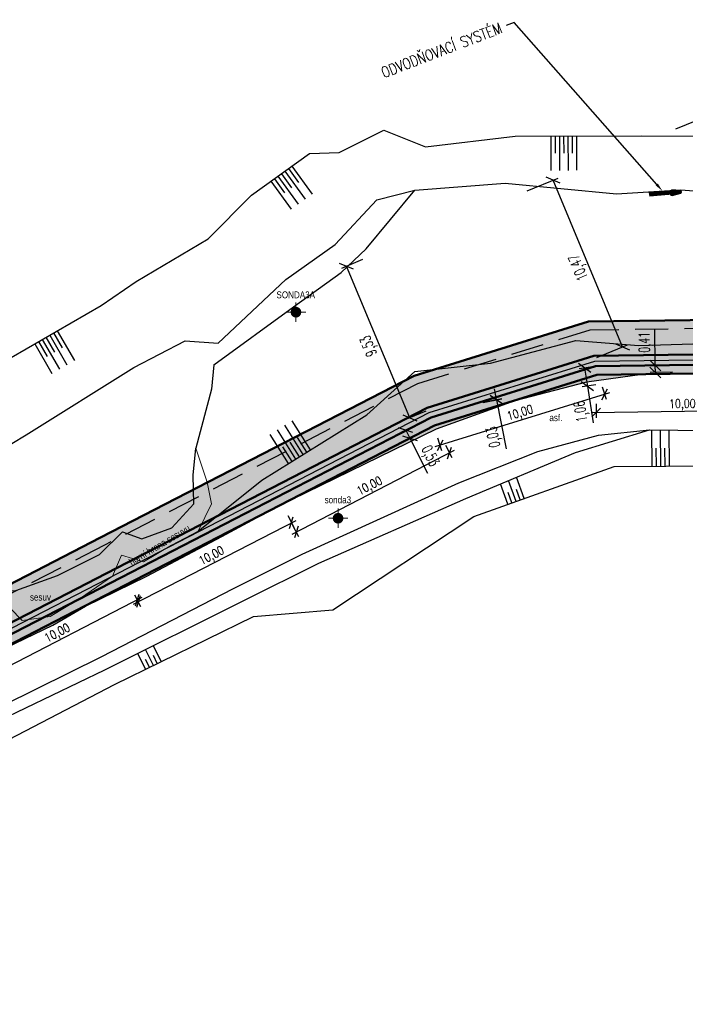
# Model space of a CAD drawing. Header units: metres. Extents: x -912764 to -454925, y -2226138 to -1112338.
# Tile 10 of 256: x -456674 to -456635, y -1112917 to -1112860. Entities that reach past the tile are written whole.
import ezdxf
from ezdxf import colors
from ezdxf.entities.mleader import LeaderData, LeaderLine
from ezdxf.enums import TextEntityAlignment as Align
from ezdxf.math import Vec2, Vec3

# ---------------------------------------------------------------- set-up
doc = ezdxf.new("R2010")
doc.units = ezdxf.units.M
for name, pattern in [('DGN Style 2', [1000, 600, -400]), ('ČÁRKOVANÁ', [19.05, 12.7, -6.35]), ('ČÁRKOVANÁ2', [9.525, 6.35, -3.175])]:
    doc.linetypes.add(name, pattern=pattern)
doc.layers.add('!řezy tenká', color=1, linetype='Continuous')
for name, color, linetype, lineweight in [('_NOVÝ STAV', 1, 'Continuous', 30), ('_NOVÝ STAV - POPISKY', 1, 'Continuous', 30), ('_NOVÝ STAV - POPISKY KATASTR', 7, 'Continuous', 30), ('Komunikace', 7, 'Continuous', 0), ('Mapove_znacky', 7, 'Continuous', 0), ('Popisy', 7, 'Continuous', 0), ('Terenni_hrany', 7, 'Continuous', 0), ('Terenni_srafy', 7, 'Continuous', 0), ('VO', 7, 'Continuous', 0)]:
    doc.layers.add(name, color=color, linetype=linetype, lineweight=lineweight)
doc.styles.add('Romans-Uzke', font='romans.shx', dxfattribs={"width": 0.6, "height": 2.5})
doc.styles.add('Romans2mm', font='romans.shx', dxfattribs={"width": 0.8, "height": 2})
doc.styles.get("Standard").update_dxf_attribs({"font": 'simplex.shx', "width": 0.9})
doc.styles.add('StandardUzky', font='simplex.shx', dxfattribs={"width": 0.65})
doc.styles.add('Style-cs_Working', font='cs_Working.shx')
doc.linetypes.add('PLOTSVODL', pattern='A,5,[101,civil.shx,S=1,R=0,X=0,Y=0],5', length=10)
doc.dimstyles.new('ISO-25', dxfattribs={"dimtxt": 2.5, "dimasz": 2.5, "dimexe": 1.25, "dimexo": 0.625, "dimtad": 1, "dimtxsty": 'Standard', "dimcen": 2.5, "dimadec": 0, "dimazin": 0, "dimtfac": 1, "dimtmove": 0, "dimatfit": 3, "dimfxl": 1, "dimarcsym": 0})
doc.dimstyles.new('Koty2mm CS', dxfattribs={"dimtxt": 2, "dimasz": 2, "dimexe": 1.2, "dimexo": 5, "dimgap": 0.3, "dimtad": 1, "dimzin": 0, "dimtxsty": 'Romans2mm', "dimblk": 'OBLIQUE', "dimcen": 2, "dimdle": 1.2, "dimclrd": 256, "dimclre": 256, "dimclrt": 256, "dimadec": 0, "dimazin": 0, "dimtfac": 1, "dimtofl": 0, "dimtmove": 0, "dimatfit": 3, "dimfxl": 2, "dimfxlon": 1, "dimtolj": 1, "dimtzin": 0, "dimlwd": -1, "dimlwe": -1, "dimarcsym": 0})
doc.dimstyles.new('RomansPolomer', dxfattribs={"dimtxt": 2, "dimasz": 2, "dimexe": 1, "dimexo": 2, "dimgap": 1, "dimtad": 1, "dimzin": 1, "dimtxsty": 'Romans-Uzke', "dimcen": 0, "dimadec": 0, "dimazin": 0, "dimtfac": 1, "dimtofl": 0, "dimtmove": 0, "dimatfit": 3, "dimfxl": 3, "dimfxlon": 1, "dimarcsym": 0})

# ---------------------------------------------------------------- blocks, each defined once
blk = doc.blocks.new('7.090')
at = {"layer": 'Mapove_znacky', "linetype": 'Continuous', "lineweight": 0}
h = blk.add_hatch(color=7, dxfattribs=at)
edge = h.paths.add_edge_path()
edge.add_arc((0, 0), 1.25, 0, 360)
at = {"layer": 'Mapove_znacky', "color": 7, "linetype": 'Continuous', "lineweight": 0}
for p, q in [((-2.25, 0), (2.25, 0)), ((0, -2.25), (0, 2.25))]:
    blk.add_line(p, q, dxfattribs=at)
blk = doc.blocks.new('_Oblique')
at = {"color": 0, "linetype": 'ByBlock', "lineweight": -2}
blk.add_line((-0.5, -0.5), (0.5, 0.5), dxfattribs=at)
blk = doc.blocks.new('*D248')
at = {"layer": '_NOVÝ STAV - POPISKY', "transparency": 16777216}
for p, q in [((-456640.637, -1112882.267), (-456640.626, -1112883.067)), ((-456630.638, -1112882.128), (-456630.627, -1112882.927)), ((-456640.93, -1112882.771), (-456630.331, -1112882.623))]:
    blk.add_line(p, q, dxfattribs=at)
at = {"layer": 'Defpoints', "color": 0, "transparency": 16777216}
for p in [(-456630.668, -1112879.948), (-456640.667, -1112880.088), (-456630.631, -1112882.628)]:
    blk.add_point(p, dxfattribs=at)
at = {"layer": '_NOVÝ STAV - POPISKY', "transparency": 16777216, "xscale": 0.5, "yscale": 0.5, "zscale": 0.5}
for p, rotation in [((-456640.63, -1112882.767), 180.7980985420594), ((-456630.631, -1112882.628), 0.7980985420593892)]:
    blk.add_blockref('_Oblique', p, dxfattribs=dict(at, rotation=rotation))
at = {"layer": '_NOVÝ STAV - POPISKY', "transparency": 16777216, "insert": (-456635.635, -1112882.325), "char_height": 0.5, "attachment_point": 5, "rotation": 0.7981, "style": 'Romans2mm'}
blk.add_mtext('\\A1;10,00', dxfattribs=at)
blk = doc.blocks.new('*D246')
at = {"layer": '_NOVÝ STAV - POPISKY', "transparency": 16777216}
for p, q in [((-456639.86, -1112881.621), (-456649.983, -1112884.765)), ((-456640.281, -1112881.276), (-456640.057, -1112881.996)), ((-456649.831, -1112884.243), (-456649.607, -1112884.963))]:
    blk.add_line(p, q, dxfattribs=at)
at = {"layer": 'Defpoints', "color": 0, "transparency": 16777216}
for p in [(-456640.651, -1112880.083), (-456650.201, -1112883.049), (-456649.696, -1112884.676)]:
    blk.add_point(p, dxfattribs=at)
at = {"layer": '_NOVÝ STAV - POPISKY', "transparency": 16777216, "xscale": 0.5, "yscale": 0.5, "zscale": 0.5}
for p, rotation in [((-456640.146, -1112881.71), 17.25450547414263), ((-456649.696, -1112884.676), 197.2545054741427)]:
    blk.add_blockref('_Oblique', p, dxfattribs=dict(at, rotation=rotation))
at = {"layer": '_NOVÝ STAV - POPISKY', "transparency": 16777216, "insert": (-456645.032, -1112882.837), "char_height": 0.5, "attachment_point": 5, "rotation": 17.2545, "style": 'Romans2mm'}
blk.add_mtext('\\A1;10,00', dxfattribs=at)
blk = doc.blocks.new('*D249')
at = {"layer": '_NOVÝ STAV - POPISKY', "transparency": 16777216}
for p, q in [((-456648.87, -1112884.974), (-456658.289, -1112889.837)), ((-456649.366, -1112884.667), (-456648.999, -1112885.378)), ((-456658.252, -1112889.255), (-456657.885, -1112889.966))]:
    blk.add_line(p, q, dxfattribs=at)
at = {"layer": 'Defpoints', "color": 0, "transparency": 16777216}
for p in [(-456650.201, -1112883.049), (-456659.087, -1112887.636), (-456658.022, -1112889.699)]:
    blk.add_point(p, dxfattribs=at)
at = {"layer": '_NOVÝ STAV - POPISKY', "transparency": 16777216, "xscale": 0.5, "yscale": 0.5, "zscale": 0.5}
for p, rotation in [((-456649.137, -1112885.111), 27.30720695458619), ((-456658.022, -1112889.699), 207.3072069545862)]:
    blk.add_blockref('_Oblique', p, dxfattribs=dict(at, rotation=rotation))
at = {"layer": '_NOVÝ STAV - POPISKY', "transparency": 16777216, "insert": (-456653.75, -1112887.074), "char_height": 0.5, "attachment_point": 5, "rotation": 27.3072, "style": 'Romans2mm'}
blk.add_mtext('\\A1;10,00', dxfattribs=at)
blk = doc.blocks.new('*D245')
at = {"layer": '_NOVÝ STAV - POPISKY', "transparency": 16777216}
for p, q in [((-456667.453, -1112893.884), (-456658.035, -1112889.021)), ((-456658.514, -1112888.747), (-456658.163, -1112889.425)), ((-456667.399, -1112893.335), (-456667.049, -1112894.013))]:
    blk.add_line(p, q, dxfattribs=at)
at = {"layer": 'Defpoints', "color": 0, "transparency": 16777216}
for p in [(-456659.087, -1112887.636), (-456658.301, -1112889.159), (-456667.973, -1112892.224)]:
    blk.add_point(p, dxfattribs=at)
at = {"layer": '_NOVÝ STAV - POPISKY', "transparency": 16777216, "xscale": 0.5, "yscale": 0.5, "zscale": 0.5}
for p, rotation in [((-456658.301, -1112889.159), 27.30720695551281), ((-456667.187, -1112893.746), 207.3072069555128)]:
    blk.add_blockref('_Oblique', p, dxfattribs=dict(at, rotation=rotation))
at = {"layer": '_NOVÝ STAV - POPISKY', "transparency": 16777216, "insert": (-456662.915, -1112891.121), "char_height": 0.5, "attachment_point": 5, "rotation": 27.3072, "style": 'Romans2mm'}
blk.add_mtext('\\A1;10,00', dxfattribs=at)
blk = doc.blocks.new('*D244')
at = {"layer": '_NOVÝ STAV - POPISKY', "transparency": 16777216}
for p, q in [((-456666.976, -1112893.5), (-456676.395, -1112898.363)), ((-456667.399, -1112893.335), (-456667.105, -1112893.904)), ((-456676.285, -1112897.922), (-456675.991, -1112898.492))]:
    blk.add_line(p, q, dxfattribs=at)
at = {"layer": 'Defpoints', "color": 0, "transparency": 16777216}
for p in [(-456667.973, -1112892.224), (-456676.858, -1112896.812), (-456676.128, -1112898.225)]:
    blk.add_point(p, dxfattribs=at)
at = {"layer": '_NOVÝ STAV - POPISKY', "transparency": 16777216, "xscale": 0.5, "yscale": 0.5, "zscale": 0.5}
for p, rotation in [((-456667.243, -1112893.638), 27.30626453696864), ((-456676.128, -1112898.225), 207.3062645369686)]:
    blk.add_blockref('_Oblique', p, dxfattribs=dict(at, rotation=rotation))
at = {"layer": '_NOVÝ STAV - POPISKY', "transparency": 16777216, "insert": (-456671.856, -1112895.601), "char_height": 0.5, "attachment_point": 5, "rotation": 27.3063, "style": 'Romans2mm'}
blk.add_mtext('\\A1;10,00', dxfattribs=at)
blk = doc.blocks.new('*D268')
at = {"layer": '_NOVÝ STAV - POPISKY KATASTR', "color": 0, "lineweight": -2, "transparency": 16777216}
for p, q in [((-456637.203, -1112880.039), (-456637.232, -1112877.956)), ((-456636.217, -1112880.026), (-456637.516, -1112880.044)), ((-456636.211, -1112880.432), (-456637.51, -1112880.45)), ((-456637.197, -1112880.446), (-456637.203, -1112880.039))]:
    blk.add_line(p, q, dxfattribs=at)
at = {"layer": 'Defpoints', "color": 0, "lineweight": 50, "transparency": 16777216}
for p in [(-456637.203, -1112880.039), (-456636.061, -1112880.023), (-456636.055, -1112880.43)]:
    blk.add_point(p, dxfattribs=at)
at = {"layer": '_NOVÝ STAV - POPISKY KATASTR', "color": 0, "lineweight": -2, "transparency": 16777216, "xscale": 0.625, "yscale": 0.625, "zscale": 0.625}
for p, rotation in [((-456637.203, -1112880.039), 90.79809854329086), ((-456637.197, -1112880.446), 270.7980985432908)]:
    blk.add_blockref('_Oblique', p, dxfattribs=dict(at, rotation=rotation))
at = {"layer": '_NOVÝ STAV - POPISKY KATASTR', "color": 0, "transparency": 16777216, "insert": (-456637.75, -1112878.693), "char_height": 0.625, "attachment_point": 5, "rotation": 90.7981, "style": 'StandardUzky'}
blk.add_mtext('0,41', dxfattribs=at)
blk = doc.blocks.new('*D269')
at = {"layer": '_NOVÝ STAV - POPISKY KATASTR', "color": 0, "lineweight": -2, "transparency": 16777216}
for p, q in [((-456640.821, -1112880.112), (-456641.617, -1112880.237)), ((-456641.308, -1112880.188), (-456641.144, -1112881.233)), ((-456640.657, -1112881.157), (-456641.452, -1112881.282)), ((-456641.144, -1112881.233), (-456640.807, -1112883.374))]:
    blk.add_line(p, q, dxfattribs=at)
at = {"layer": 'Defpoints', "color": 0, "lineweight": 50, "transparency": 16777216}
for p in [(-456640.667, -1112880.088), (-456641.144, -1112881.233), (-456640.503, -1112881.132)]:
    blk.add_point(p, dxfattribs=at)
at = {"layer": '_NOVÝ STAV - POPISKY KATASTR', "color": 0, "lineweight": -2, "transparency": 16777216, "xscale": 0.625, "yscale": 0.625, "zscale": 0.625}
for p, rotation in [((-456641.308, -1112880.188), 98.94400864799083), ((-456641.144, -1112881.233), 278.9440086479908)]:
    blk.add_blockref('_Oblique', p, dxfattribs=dict(at, rotation=rotation))
at = {"layer": '_NOVÝ STAV - POPISKY KATASTR', "color": 0, "transparency": 16777216, "insert": (-456641.448, -1112882.694), "char_height": 0.625, "attachment_point": 5, "rotation": 98.944, "style": 'StandardUzky'}
blk.add_mtext('1,06', dxfattribs=at)
blk = doc.blocks.new('*D270')
at = {"layer": '_NOVÝ STAV - POPISKY KATASTR', "color": 0, "lineweight": -2, "transparency": 16777216}
for p, q in [((-456646.407, -1112882.011), (-456646.527, -1112881.398)), ((-456647.196, -1112882.165), (-456646.101, -1112881.951)), ((-456647.191, -1112882.194), (-456646.095, -1112881.98)), ((-456646.407, -1112882.011), (-456646.402, -1112882.04)), ((-456646.402, -1112882.04), (-456645.848, -1112884.883))]:
    blk.add_line(p, q, dxfattribs=at)
at = {"layer": 'Defpoints', "color": 0, "lineweight": 50, "transparency": 16777216}
for p in [(-456647.35, -1112882.195), (-456647.344, -1112882.224), (-456646.402, -1112882.04)]:
    blk.add_point(p, dxfattribs=at)
at = {"layer": '_NOVÝ STAV - POPISKY KATASTR', "color": 0, "lineweight": -2, "transparency": 16777216, "xscale": 0.625, "yscale": 0.625, "zscale": 0.625}
for p, rotation in [((-456646.407, -1112882.011), 281.0266496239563), ((-456646.402, -1112882.04), 101.0266496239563)]:
    blk.add_blockref('_Oblique', p, dxfattribs=dict(at, rotation=rotation))
at = {"layer": '_NOVÝ STAV - POPISKY KATASTR', "color": 0, "transparency": 16777216, "insert": (-456646.524, -1112884.176), "char_height": 0.625, "attachment_point": 5, "rotation": 101.0266, "style": 'StandardUzky'}
blk.add_mtext('0,03', dxfattribs=at)
blk = doc.blocks.new('*D271')
at = {"layer": '_NOVÝ STAV - POPISKY KATASTR', "color": 0, "lineweight": -2, "transparency": 16777216}
for p, q in [((-456650.341, -1112883.119), (-456651.952, -1112883.926)), ((-456650.104, -1112883.591), (-456651.715, -1112884.398)), ((-456651.673, -1112883.786), (-456651.436, -1112884.258)), ((-456651.436, -1112884.258), (-456650.418, -1112886.288))]:
    blk.add_line(p, q, dxfattribs=at)
at = {"layer": 'Defpoints', "color": 0, "lineweight": 50, "transparency": 16777216}
for p in [(-456650.201, -1112883.049), (-456649.965, -1112883.521), (-456651.436, -1112884.258)]:
    blk.add_point(p, dxfattribs=at)
at = {"layer": '_NOVÝ STAV - POPISKY KATASTR', "color": 0, "lineweight": -2, "transparency": 16777216, "xscale": 0.625, "yscale": 0.625, "zscale": 0.625}
for p, rotation in [((-456651.673, -1112883.786), 116.6261666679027), ((-456651.436, -1112884.258), 296.6261666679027)]:
    blk.add_blockref('_Oblique', p, dxfattribs=dict(at, rotation=rotation))
at = {"layer": '_NOVÝ STAV - POPISKY KATASTR', "color": 0, "transparency": 16777216, "insert": (-456650.315, -1112885.316), "char_height": 0.625, "attachment_point": 5, "rotation": 296.6262, "style": 'StandardUzky'}
blk.add_mtext('0,53', dxfattribs=at)
blk = doc.blocks.new('*D287')
at = {"layer": '_NOVÝ STAV - POPISKY KATASTR', "color": 0, "lineweight": -2, "transparency": 16777216}
for p, q in [((-456654.183, -1112873.899), (-456655.396, -1112874.405)), ((-456651.442, -1112883.077), (-456655.108, -1112874.285)), ((-456650.517, -1112882.691), (-456651.73, -1112883.197))]:
    blk.add_line(p, q, dxfattribs=at)
at = {"layer": 'Defpoints', "color": 0, "lineweight": 50, "transparency": 16777216}
for p in [(-456654.039, -1112873.839), (-456655.108, -1112874.285), (-456650.373, -1112882.631)]:
    blk.add_point(p, dxfattribs=at)
at = {"layer": '_NOVÝ STAV - POPISKY KATASTR', "color": 0, "lineweight": -2, "transparency": 16777216, "xscale": 0.625, "yscale": 0.625, "zscale": 0.625}
for p, rotation in [((-456655.108, -1112874.285), 112.6367935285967), ((-456651.442, -1112883.077), 292.6367935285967)]:
    blk.add_blockref('_Oblique', p, dxfattribs=dict(at, rotation=rotation))
at = {"layer": '_NOVÝ STAV - POPISKY KATASTR', "color": 0, "transparency": 16777216, "insert": (-456653.762, -1112878.884), "char_height": 0.625, "attachment_point": 5, "rotation": 112.6368, "style": 'StandardUzky'}
blk.add_mtext('9,53', dxfattribs=at)
blk = doc.blocks.new('*D288')
at = {"layer": '_NOVÝ STAV - POPISKY KATASTR', "color": 0, "lineweight": -2, "transparency": 16777216}
for p, q in [((-456644.625, -1112869.913), (-456642.842, -1112869.17)), ((-456639.1, -1112878.955), (-456643.13, -1112869.29)), ((-456640.594, -1112879.578), (-456638.811, -1112878.835))]:
    blk.add_line(p, q, dxfattribs=at)
at = {"layer": 'Defpoints', "color": 0, "lineweight": 50, "transparency": 16777216}
for p in [(-456643.13, -1112869.29), (-456644.769, -1112869.973), (-456640.738, -1112879.638)]:
    blk.add_point(p, dxfattribs=at)
at = {"layer": '_NOVÝ STAV - POPISKY KATASTR', "color": 0, "lineweight": -2, "transparency": 16777216, "xscale": 0.625, "yscale": 0.625, "zscale": 0.625}
for p, rotation in [((-456643.13, -1112869.29), 112.6367935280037), ((-456639.1, -1112878.955), 292.6367935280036)]:
    blk.add_blockref('_Oblique', p, dxfattribs=dict(at, rotation=rotation))
at = {"layer": '_NOVÝ STAV - POPISKY KATASTR', "color": 0, "transparency": 16777216, "insert": (-456641.603, -1112874.326), "char_height": 0.625, "attachment_point": 5, "rotation": 112.6368, "style": 'StandardUzky'}
blk.add_mtext('10,47', dxfattribs=at)
blk = doc.blocks.new('*D289')
at = {"layer": '_NOVÝ STAV - POPISKY KATASTR', "color": 0, "lineweight": -2, "transparency": 16777216}
for p, q in [((-456636.011, -1112866.321), (-456633.849, -1112865.42)), ((-456628.667, -1112878.657), (-456634.137, -1112865.54)), ((-456630.541, -1112879.438), (-456628.379, -1112878.537))]:
    blk.add_line(p, q, dxfattribs=at)
at = {"layer": 'Defpoints', "color": 0, "lineweight": 50, "transparency": 16777216}
for p in [(-456634.137, -1112865.54), (-456636.155, -1112866.381), (-456630.685, -1112879.498)]:
    blk.add_point(p, dxfattribs=at)
at = {"layer": '_NOVÝ STAV - POPISKY KATASTR', "color": 0, "lineweight": -2, "transparency": 16777216, "xscale": 0.625, "yscale": 0.625, "zscale": 0.625}
for p, rotation in [((-456634.137, -1112865.54), 112.6367935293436), ((-456628.667, -1112878.657), 292.6367935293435)]:
    blk.add_blockref('_Oblique', p, dxfattribs=dict(at, rotation=rotation))
at = {"layer": '_NOVÝ STAV - POPISKY KATASTR', "color": 0, "transparency": 16777216, "insert": (-456631.89, -1112872.302), "char_height": 0.625, "attachment_point": 5, "rotation": 112.6368, "style": 'StandardUzky'}
blk.add_mtext('14,21', dxfattribs=at)

msp = doc.modelspace()

# ---------------------------------------------------------------- hatches: boundary and pattern name
at = {"layer": '_NOVÝ STAV', "lineweight": 9, "transparency": 33554687}
h = msp.add_hatch(dxfattribs=at)
h.set_pattern_fill('AR-CONC', color=1, scale=0.005)
h.paths.add_polyline_path([(-456750.4573, -1112927.5012), (-456759.9361, -1112933.7488), (-456758.8354, -1112935.4187), (-456749.4225, -1112929.2145), (-456740.645, -1112924.374), (-456731.8883, -1112919.545), (-456723.1625, -1112914.733), (-456715.0028, -1112908.8869), (-456705.6052, -1112905.1461), (-456695.8586, -1112902.7569), (-456686.2471, -1112900.181), (-456677.1144, -1112896.2685), (-456668.4528, -1112891.7967), (-456650.4298, -1112882.4915), (-456640.7622, -1112879.4888), (-456630.6903, -1112879.3485), (-456620.7356, -1112878.7471), (-456620.9001, -1112876.7534), (-456630.7646, -1112877.3493), (-456641.0792, -1112877.493), (-456651.191, -1112880.6337), (-456669.3703, -1112890.0196), (-456677.968, -1112894.4584), (-456686.9031, -1112898.2862), (-456696.3556, -1112900.8195), (-456706.216, -1112903.2366), (-456715.9692, -1112907.1189), (-456724.2316, -1112913.0386)])
at = {"layer": '_NOVÝ STAV', "lineweight": 18}
h = msp.add_hatch(dxfattribs=at)
h.set_pattern_fill('ANSI36', color=256, scale=0.1, angle=45)
h.set_pattern_definition([(90, (616.94583, 0), (-0.3175, 0.555625), [0.79375, -0.15875, 0, -0.15875])])
h.paths.add_polyline_path([(-456685.3116, -1112899.7802), (-456685.3393, -1112900.4448), (-456676.8583, -1112896.8115), (-456668.1776, -1112892.3299), (-456650.2015, -1112883.0489), (-456640.6671, -1112880.0875), (-456630.668, -1112879.9482), (-456620.6862, -1112879.3452), (-456620.7356, -1112878.7471), (-456630.6903, -1112879.3485), (-456640.7622, -1112879.4888), (-456650.4298, -1112882.4915), (-456668.4528, -1112891.7967), (-456677.1144, -1112896.2685)])
h.paths.add_polyline_path([(-456732.8316, -1112920.0652), (-456732.8608, -1112920.7665), (-456722.8418, -1112915.2414), (-456714.7129, -1112909.4173), (-456705.4219, -1112905.7189), (-456695.7095, -1112903.3381), (-456686.0503, -1112900.7494), (-456685.799, -1112900.6417), (-456685.7714, -1112899.9772), (-456686.2471, -1112900.181), (-456695.8586, -1112902.7569), (-456705.6052, -1112905.1461), (-456715.0028, -1112908.8869), (-456723.1625, -1112914.733)])
h.paths.add_polyline_path([(-456733.2986, -1112921.0079), (-456733.2695, -1112920.3067), (-456749.4225, -1112929.2145), (-456758.8354, -1112935.4187), (-456758.5052, -1112935.9196), (-456749.112, -1112929.7285)])
at = {"layer": '_NOVÝ STAV', "transparency": 33554559}
h = msp.add_hatch(color=9, dxfattribs=at)
h.dxf.hatch_style = 1
h.paths.add_polyline_path([(-456714.4713, -1112909.8592), (-456705.2692, -1112906.1963), (-456695.5852, -1112903.8224), (-456685.8863, -1112901.2231), (-456676.6449, -1112897.2641), (-456667.9482, -1112892.7742), (-456650.0112, -1112883.5133), (-456640.5878, -1112880.5865), (-456630.6495, -1112880.448), (-456620.6561, -1112879.8443), (-456620.6862, -1112879.3452), (-456630.668, -1112879.9482), (-456640.6671, -1112880.0875), (-456650.2015, -1112883.0489), (-456668.1776, -1112892.3299), (-456676.8583, -1112896.8115), (-456686.0503, -1112900.7494), (-456695.7095, -1112903.3381), (-456705.4219, -1112905.7189), (-456714.7129, -1112909.4173), (-456722.8418, -1112915.2414), (-456731.5986, -1112920.0704), (-456740.3553, -1112924.8994), (-456749.112, -1112929.7285), (-456758.5052, -1112935.9196), (-456758.2279, -1112936.3357), (-456748.8533, -1112930.1568), (-456740.1139, -1112925.3373), (-456731.3571, -1112920.5082), (-456722.5746, -1112915.665)])
at = {"layer": '_NOVÝ STAV', "lineweight": 50, "transparency": 33554508}
h = msp.add_hatch(color=41, dxfattribs=at)
h.dxf.hatch_style = 1
h.paths.add_polyline_path([(-456620.6561, -1112879.8443), (-456630.6495, -1112880.448), (-456627.92, -1112880.41), (-456624.2, -1112880.4), (-456620.6559, -1112879.8465)])
h.paths.add_polyline_path([(-456650.0112, -1112883.5133), (-456659.0574, -1112888.1839), (-456649.89, -1112883.72), (-456645.32, -1112882.08), (-456641.17, -1112880.98), (-456637.97, -1112880.55), (-456640.5878, -1112880.5865)])
h.paths.add_polyline_path([(-456722.3487, -1112916.1143), (-456722.5746, -1112915.665), (-456748.8533, -1112930.1568), (-456754.9747, -1112934.1915), (-456747.43, -1112929.54), (-456740.28, -1112925.44), (-456734.12, -1112922.08), (-456732.84, -1112921.42), (-456732.17, -1112921.12), (-456729.65, -1112919.77), (-456726.1, -1112918)])
h.paths.add_polyline_path([(-456685.8863, -1112901.2231), (-456685.8745, -1112901.251), (-456677.6, -1112897.73), (-456672.13, -1112895.1), (-456670.24, -1112893.99), (-456666.69, -1112892.26), (-456662.34, -1112889.95), (-456659.0869, -1112888.1991), (-456667.9482, -1112892.7742), (-456676.6449, -1112897.2641)])

# ---------------------------------------------------------------- linework, layer by layer
at = {"layer": '_NOVÝ STAV', "color": 1, "lineweight": 50, "ltscale": 0.3}
for points in [[(-456620.9001, -1112876.7534), (-456630.7646, -1112877.3493), (-456641.0792, -1112877.493), (-456651.191, -1112880.6337), (-456669.3703, -1112890.0196), (-456677.968, -1112894.4584), (-456686.9031, -1112898.2862), (-456696.3556, -1112900.8195), (-456706.216, -1112903.2366), (-456715.9692, -1112907.1189), (-456724.2316, -1112913.0386), (-456732.8541, -1112917.7937), (-456741.6109, -1112922.6227), (-456750.4573, -1112927.5012), (-456759.9361, -1112933.7488)], [(-456758.5052, -1112935.9196), (-456758.5052, -1112935.9196), (-456758.8354, -1112935.4187), (-456749.4225, -1112929.2145), (-456740.645, -1112924.374), (-456731.8883, -1112919.545), (-456723.1625, -1112914.733), (-456715.0028, -1112908.8869), (-456705.6052, -1112905.1461), (-456695.8586, -1112902.7569), (-456686.2471, -1112900.181), (-456677.1144, -1112896.2685), (-456668.4528, -1112891.7967), (-456650.4298, -1112882.4915), (-456640.7622, -1112879.4888), (-456630.6903, -1112879.3485), (-456620.7356, -1112878.7471)], [(-456758.5052, -1112935.9196), (-456749.112, -1112929.7285), (-456740.3553, -1112924.8994), (-456731.5986, -1112920.0704), (-456722.8418, -1112915.2414), (-456714.7129, -1112909.4173), (-456705.4219, -1112905.7189), (-456695.7095, -1112903.3381), (-456686.0503, -1112900.7494), (-456676.8583, -1112896.8115), (-456668.1776, -1112892.3299), (-456650.2015, -1112883.0489), (-456640.6671, -1112880.0875), (-456630.668, -1112879.9482), (-456620.6994, -1112879.346)], [(-456758.5052, -1112935.9196), (-456758.2279, -1112936.3357), (-456748.8533, -1112930.1568), (-456740.1139, -1112925.3373), (-456731.3571, -1112920.5082), (-456722.5746, -1112915.665), (-456714.4713, -1112909.8592), (-456705.2692, -1112906.1963), (-456695.5852, -1112903.8224), (-456685.8863, -1112901.2231), (-456676.6449, -1112897.2641), (-456667.9482, -1112892.7742), (-456650.0112, -1112883.5133), (-456640.5878, -1112880.5865), (-456630.6495, -1112880.448), (-456620.6561, -1112879.8443)]]:
    msp.add_lwpolyline(points, dxfattribs=at)
at = {"layer": '_NOVÝ STAV', "color": 1, "linetype": 'ČÁRKOVANÁ2', "lineweight": 25, "ltscale": 0.3}
msp.add_lwpolyline([(-456620.8699, -1112877.2525), (-456630.746, -1112877.8491), (-456641, -1112877.992), (-456651.0007, -1112881.0981), (-456669.141, -1112890.4639), (-456677.7546, -1112894.9109), (-456686.7391, -1112898.7599), (-456696.2313, -1112901.3039), (-456706.0633, -1112903.7139), (-456715.7276, -1112907.5609), (-456723.9643, -1112913.4622), (-456732.6127, -1112918.2315), (-456741.3694, -1112923.0605), (-456750.1986, -1112927.9295), (-456759.6609, -1112934.1663)], dxfattribs=at)
at = {"layer": '_NOVÝ STAV', "color": 32, "linetype": 'PLOTSVODL', "lineweight": 30, "ltscale": 0.5}
msp.add_lwpolyline([(-456767.0198, -1112941.1724), (-456762.8451, -1112938.4208), (-456758.6703, -1112935.6692), (-456749.2673, -1112929.4715), (-456740.5002, -1112924.6367), (-456731.7434, -1112919.8077), (-456723.0022, -1112914.9872), (-456714.8579, -1112909.1521), (-456705.5135, -1112905.4325), (-456695.784, -1112903.0475), (-456686.1487, -1112900.4652), (-456676.9864, -1112896.54), (-456668.3152, -1112892.0633), (-456650.3156, -1112882.7702), (-456640.7146, -1112879.7882), (-456630.6792, -1112879.6484), (-456620.711, -1112879.0462), (-456615.8327, -1112877.9492)], dxfattribs=at)
at = {"layer": 'Komunikace', "color": 7, "linetype": 'Continuous', "lineweight": 30, "flags": 128}
for points in [[(-456716.81, -1112913.33), (-456711.3, -1112910.99), (-456706.37, -1112908.98), (-456704.69, -1112908.1), (-456697.65, -1112905.68), (-456687, -1112901.73), (-456677.6, -1112897.73), (-456672.13, -1112895.1), (-456670.24, -1112893.99), (-456666.69, -1112892.26), (-456662.34, -1112889.95), (-456659.07, -1112888.19), (-456649.89, -1112883.72), (-456645.32, -1112882.08), (-456641.17, -1112880.98), (-456637.97, -1112880.55), (-456627.92, -1112880.41), (-456624.2, -1112880.4), (-456620.55, -1112879.83), (-456615.67, -1112878.72), (-456615.67, -1112878.72)], [(-456715.4, -1112916.22), (-456710.13, -1112913.9), (-456705.19, -1112911.74), (-456703.54, -1112911.09), (-456696.27, -1112908.75), (-456685.73, -1112904.54), (-456676.89, -1112900.66), (-456669.3, -1112896.92), (-456661.7, -1112892.99), (-456657.69, -1112890.98), (-456648.59, -1112886.85), (-456644.01, -1112885.03), (-456640.5, -1112884.09), (-456637.53, -1112883.77), (-456627.7, -1112883.89), (-456624.99, -1112883.71), (-456619.86, -1112884.38), (-456616.91, -1112885.06), (-456616.91, -1112885.06)]]:
    msp.add_lwpolyline(points, dxfattribs=at)
at = {"layer": 'Terenni_hrany', "color": 7, "linetype": 'Continuous', "lineweight": 30, "flags": 128}
for points in [[(-456683.38, -1112882.89), (-456681.48, -1112882.7), (-456677.79, -1112883.15), (-456675.44, -1112880.07), (-456669.34, -1112876.56), (-456667.31, -1112875.16), (-456663.14, -1112872.69), (-456660.62, -1112870.16), (-456657.26, -1112867.75), (-456655.54, -1112867.68), (-456652.94, -1112866.4), (-456650.52, -1112867.35), (-456645.33, -1112866.73), (-456637.98, -1112866.71), (-456632.79, -1112866.74), (-456630.17, -1112866.11), (-456631.23, -1112861.83), (-456630.532, -1112859.983)], [(-456662.8, -1112880), (-456658.18, -1112876.63), (-456655.41, -1112874.65), (-456653.97, -1112873.27), (-456651.14, -1112869.88)], [(-456663.71, -1112889.64), (-456660.02, -1112886.69), (-456653.94, -1112882.91), (-456651.15, -1112880.39), (-456646.76, -1112879.9), (-456641.82, -1112878.59), (-456638.15, -1112878.88), (-456628.12, -1112878.57), (-456624.93, -1112878.52), (-456620.51, -1112877.99), (-456617.2, -1112874.78), (-456614.22, -1112874.28), (-456612.524, -1112874.342)], [(-456662.8, -1112880), (-456662.93, -1112881.41), (-456663.84, -1112884.83)], [(-456696.27, -1112908.75), (-456685.44, -1112905.15), (-456676.77, -1112901.36), (-456669.13, -1112897.7), (-456661.06, -1112893.68), (-456656.72, -1112891.51), (-456648.19, -1112887.75), (-456641.83, -1112885.08), (-456637.53, -1112883.77)], [(-456690.36, -1112893.81), (-456686.67, -1112893.18), (-456682.26, -1112895.18), (-456681.58, -1112896.72), (-456681.41, -1112898.36), (-456679.92, -1112897.37), (-456678.96, -1112895.94), (-456678.13, -1112894.8), (-456676.15, -1112893.12), (-456674.29, -1112893.1), (-456671.87, -1112892.22), (-456669.43, -1112891.01), (-456668.09, -1112889.69), (-456666.97, -1112890.1), (-456665.24, -1112889.46), (-456663.97, -1112888.06), (-456664, -1112886.4), (-456663.84, -1112884.83)], [(-456754.91, -1112937.98), (-456752.69, -1112937.82), (-456746.01, -1112934.65), (-456737.72, -1112930.16), (-456730.18, -1112925.92), (-456723.71, -1112922.06), (-456714.94, -1112917.91), (-456709.39, -1112915.72), (-456704.37, -1112913.79), (-456702.37, -1112913.19), (-456695.46, -1112910.57), (-456684.8, -1112906.71), (-456676.57, -1112902.69), (-456668.57, -1112898.54), (-456660.51, -1112894.59), (-456655.9, -1112894.22), (-456647.73, -1112888.79), (-456639.58, -1112885.9), (-456627.56, -1112885.83), (-456626.41, -1112885.66), (-456622.19, -1112886.37), (-456618.92, -1112887.83), (-456618.9, -1112890.65), (-456619.097, -1112892.811)]]:
    msp.add_lwpolyline(points, dxfattribs=at)
at = {"layer": 'Terenni_hrany', "color": 7, "linetype": 'DGN Style 2', "lineweight": 30, "flags": 128}
msp.add_lwpolyline([(-456789.72, -1112945.65), (-456786.56, -1112942.78), (-456777.75, -1112938.18), (-456767.41, -1112931.06), (-456759.46, -1112926.12), (-456750.47, -1112922.91), (-456744.9, -1112919.84), (-456735.98, -1112913.92), (-456733.36, -1112911.72), (-456730.37, -1112909.98), (-456729.48, -1112909.55), (-456726.62, -1112907.92), (-456724.65, -1112907.09), (-456722.12, -1112906.38), (-456721.25, -1112905.23), (-456717.32, -1112903.09), (-456712.5, -1112898.97), (-456710.27, -1112898.39), (-456707.5, -1112897.54), (-456702.25, -1112896.16), (-456696.44, -1112893.8), (-456692.27, -1112893.24), (-456690.86, -1112892.77), (-456688.2, -1112891.91), (-456686.25, -1112890.43), (-456683.496, -1112887.938), (-456681.76, -1112885.52), (-456677.51, -1112885.43), (-456676.37, -1112885.68), (-456673.69, -1112884.07), (-456667.45, -1112880.16), (-456664.46, -1112878.61), (-456662.56, -1112878.74), (-456658.63, -1112875.06), (-456655.76, -1112873.02), (-456653.35, -1112870.44), (-456651.14, -1112869.88), (-456645.9, -1112869.46), (-456639.46, -1112870.08), (-456635.74, -1112869.85), (-456630.25, -1112870.23), (-456628.1, -1112868.34), (-456627.22, -1112865.48), (-456626.77, -1112863.28)], dxfattribs=at)
at = {"layer": 'Terenni_srafy', "color": 7, "linetype": 'Continuous', "lineweight": 30}
for p, q in [((-456643.268, -1112866.724), (-456643.263, -1112868.724)), ((-456643.018, -1112866.724), (-456643.016, -1112867.724)), ((-456642.768, -1112866.723), (-456642.763, -1112868.723)), ((-456642.518, -1112866.722), (-456642.516, -1112867.722)), ((-456642.268, -1112866.722), (-456642.263, -1112868.722)), ((-456642.018, -1112866.721), (-456642.016, -1112867.721)), ((-456641.768, -1112866.72), (-456641.763, -1112868.72)), ((-456658.273, -1112868.477), (-456657.108, -1112870.102)), ((-456659.086, -1112869.06), (-456657.92, -1112870.685)), ((-456658.883, -1112868.914), (-456658.3, -1112869.727)), ((-456658.68, -1112868.768), (-456657.514, -1112870.393)), ((-456658.477, -1112868.623), (-456657.894, -1112869.435)), ((-456659.492, -1112869.351), (-456658.327, -1112870.976)), ((-456659.289, -1112869.205), (-456658.706, -1112870.018)), ((-456672.321, -1112878.275), (-456671.323, -1112880.009)), ((-456672.104, -1112878.15), (-456671.605, -1112879.017)), ((-456671.887, -1112878.026), (-456670.89, -1112879.759)), ((-456673.187, -1112878.774), (-456672.19, -1112880.507)), ((-456672.971, -1112878.649), (-456672.472, -1112879.516)), ((-456672.754, -1112878.524), (-456671.756, -1112880.258)), ((-456672.537, -1112878.4), (-456672.038, -1112879.266)), ((-456657.204, -1112884.939), (-456658.26, -1112883.241)), ((-456658.053, -1112885.467), (-456659.109, -1112883.769)), ((-456657.629, -1112885.203), (-456658.685, -1112883.505)), ((-456637.389, -1112885.887), (-456637.402, -1112883.772)), ((-456636.889, -1112885.884), (-456636.902, -1112883.778)), ((-456636.389, -1112885.881), (-456636.402, -1112883.784)), ((-456658.478, -1112885.731), (-456659.534, -1112884.033)), ((-456657.841, -1112885.335), (-456658.369, -1112884.486)), ((-456657.416, -1112885.071), (-456657.944, -1112884.222)), ((-456658.266, -1112885.599), (-456658.794, -1112884.75)), ((-456637.14, -1112885.886), (-456637.146, -1112884.83)), ((-456636.64, -1112885.883), (-456636.646, -1112884.832)), ((-456645.279, -1112887.921), (-456645.709, -1112886.708)), ((-456644.808, -1112887.754), (-456645.247, -1112886.515)), ((-456645.75, -1112888.088), (-456646.17, -1112886.902)), ((-456645.515, -1112888.005), (-456645.728, -1112887.405)), ((-456645.044, -1112887.838), (-456645.261, -1112887.225)), ((-456666.31, -1112897.432), (-456666.758, -1112896.518)), ((-456665.861, -1112897.212), (-456666.31, -1112896.295)), ((-456666.759, -1112897.652), (-456667.206, -1112896.741)), ((-456666.535, -1112897.542), (-456666.758, -1112897.086)), ((-456666.085, -1112897.322), (-456666.31, -1112896.865))]:
    msp.add_line(p, q, dxfattribs=at)
at = {"layer": 'VO', "color": 6, "linetype": 'Continuous', "lineweight": 0, "flags": 128}
msp.add_lwpolyline([(-456663.84, -1112884.83), (-456663.18, -1112886.81), (-456662.94, -1112888.06), (-456663.71, -1112889.64), (-456665.25, -1112890.46), (-456666.88, -1112891.43), (-456668.15, -1112891.04), (-456668.67, -1112892.26), (-456670.54, -1112893.54), (-456672.29, -1112894.6)], dxfattribs=at)
at = {"layer": 'VO', "color": 7, "linetype": 'Continuous', "lineweight": 0, "flags": 128}
msp.add_lwpolyline([(-456672.29, -1112894.6), (-456673.92, -1112894.84), (-456674.61, -1112894.12), (-456674.91, -1112895.25), (-456676.38, -1112896.07), (-456677.83, -1112897.13), (-456678.94, -1112898.01), (-456680.7, -1112898.91), (-456681.83, -1112899.21), (-456682.87, -1112898.97), (-456683.57, -1112898.09), (-456683.5, -1112897.17), (-456684.23, -1112896.32), (-456686.67, -1112893.18)], dxfattribs=at)

# ---------------------------------------------------------------- block references
at = {"layer": 'Mapove_znacky', "color": 7, "linetype": 'Continuous', "lineweight": 0, "xscale": 0.25, "yscale": 0.25, "zscale": 0.25}
for p in [(-456658.04, -1112876.95), (-456655.6, -1112888.9)]:
    msp.add_blockref('7.090', p, dxfattribs=at)

# ---------------------------------------------------------------- texts
at = {"layer": 'Popisy', "color": 7, "linetype": 'Continuous', "lineweight": 0, "style": 'Style-cs_Working'}
for s, width, p in [('SONDA3A', 0.874991, (-456658.0518, -1112876.142)), ('asf.', 0.875004, (-456642.9677, -1112883.267)), ('sonda3', 0.874991, (-456655.6098, -1112888.031)), ('sesuv', 0.874991, (-456672.8564, -1112893.678))]:
    msp.add_text(s, height=0.4, dxfattribs=dict(at, width=width)).set_placement(p, align=Align.CENTER)
at = {"layer": 'Popisy', "color": 7, "linetype": 'Continuous', "lineweight": 0, "style": 'Style-cs_Working', "width": 0.874991}
msp.add_text('horní hrana sesuvu', height=0.400002, rotation=30.8393, dxfattribs=at).set_placement((-456665.8492, -1112890.6207), align=Align.CENTER)

# ---------------------------------------------------------------- dimensions: what is measured, and where the dimension line sits
at = {"layer": '_NOVÝ STAV - POPISKY'}
for p1, p2, distance, picture, middle in [((-456640.6671, -1112880.0875), (-456630.668, -1112879.9482), -2.6795, '*D248', (-456635.6354, -1112882.3246)), ((-456640.6515, -1112880.0827), (-456650.2015, -1112883.0489), 1.704, '*D246', (-456645.0316, -1112882.8372)), ((-456650.2015, -1112883.0489), (-456659.0871, -1112887.6365), 2.3212, '*D249', (-456653.7503, -1112887.0741)), ((-456667.9726, -1112892.2241), (-456659.0871, -1112887.6365), -1.7132, '*D245', (-456662.9149, -1112891.1214)), ((-456667.9726, -1112892.2241), (-456676.8583, -1112896.8115), 1.5912, '*D244', (-456671.8565, -1112895.6006))]:
    dim = msp.add_aligned_dim(p1=p1, p2=p2, distance=distance, dimstyle='Koty2mm CS', dxfattribs=at)
    dim.commit()
    dim.dimension.update_dxf_attribs({"geometry": picture, "text_midpoint": middle})
at = {"layer": '_NOVÝ STAV - POPISKY KATASTR'}
for p1, p2, distance, picture, middle in [((-456630.6847, -1112879.4984), (-456636.1548, -1112866.3813), -2.186, '*D289', (-456631.8897, -1112872.3018)), ((-456640.7384, -1112879.6385), (-456644.7688, -1112869.9735), -1.7754, '*D288', (-456641.6025, -1112874.326)), ((-456650.3727, -1112882.6308), (-456654.0389, -1112873.8393), 1.1582, '*D287', (-456653.7624, -1112878.8842)), ((-456636.0551, -1112880.4296), (-456636.0608, -1112880.0234), 1.1424, '*D268', (-456637.7502, -1112878.6926)), ((-456640.6671, -1112880.0875), (-456640.5026, -1112881.1323), -0.6489, '*D269', (-456641.4484, -1112882.6942)), ((-456647.3496, -1112882.1948), (-456647.3439, -1112882.2238), 0.96, '*D270', (-456646.5237, -1112884.1759)), ((-456650.2015, -1112883.0489), (-456649.9648, -1112883.5209), -1.6456, '*D271', (-456650.3148, -1112885.316))]:
    dim = msp.add_aligned_dim(p1=p1, p2=p2, distance=distance, dimstyle='ISO-25', override={"dimscale": 0.25, "dimtxsty": 'StandardUzky', "dimblk1": 'Oblique', "dimblk2": 'Oblique', "dimsah": 1}, dxfattribs=at)
    dim.commit()
    dim.dimension.update_dxf_attribs({"geometry": picture, "text_midpoint": middle})

# ---------------------------------------------------------------- leaders
at = {"layer": '!řezy tenká', "linetype": 'Continuous', "ltscale": 3}
msp.add_leader([(-456635.7655, -1112869.9757), (-456637.5597, -1112870.1197)], dimstyle='RomansPolomer', override={"dimscale": 1, "dimasz": 0.5, "dimclrd": 7, "dimldrblk": 'ClosedBlank', "dimlwd": 65535}, dxfattribs=at)
at = {"layer": '_NOVÝ STAV - POPISKY', "color": 7, "linetype": 'ČÁRKOVANÁ', "lineweight": 20, "ltscale": 0.3}
ml = msp.add_multileader_mtext('Standard', dxfattribs=at)
ml.set_content('{\\W0.8;ODVODŇOVACÍ SYSTÉM}', color=7, style='Romans-Uzke')
ml.set_leader_properties()
ml.build(insert=Vec2(0, 0))
ml.multileader.update_dxf_attribs({"has_text_frame": 1, "dogleg_length": 0.5, "arrow_head_size": 0.5})
ctx = ml.context
ctx.base_point, ctx.char_height, ctx.arrow_head_size, ctx.landing_gap_size, ctx.plane_origin, ctx.plane_x_axis, ctx.plane_y_axis = Vec3(-456654.0629, -1112863.4688), 0.625, 0.5, 0.3, Vec3(-456627.7247, -1112899.0301), Vec3(0.9335804, 0.3583679), Vec3(-0.3583679, 0.9335804)
ctx.text_align_type = 2
notes = []
notes.append((ctx, [(1, (1, 1, 0), (-456645.3895, -1112860.1394), (-0.9335804, -0.3583679), 0.5, [(1, [(-456636.7917, -1112869.915)], 0, [])])]))
ctx.mtext.insert, ctx.mtext.text_direction, ctx.mtext.rotation, ctx.mtext.width, ctx.mtext.alignment, ctx.mtext.flow_direction = Vec3(-456646.2484, -1112860.1343), Vec3(0.9335804, 0.3583679), 0.3665191, 11.438311, 3, 5
for ctx, leaders in notes:
    for number, flags, end, landing, length, lines in leaders:
        leader = LeaderData()
        leader.index, (leader.has_last_leader_line, leader.has_dogleg_vector, leader.attachment_direction) = number, flags
        leader.last_leader_point, leader.dogleg_vector, leader.dogleg_length = Vec3(end), Vec3(landing), length
        for number, points, colour, breaks in lines:
            line = LeaderLine()
            line.index, line.vertices, line.color, line.breaks = number, Vec3.list(points), colors.encode_raw_color(colour), breaks
            leader.lines.append(line)
        ctx.leaders.append(leader)

doc.saveas('drawing.dxf')
